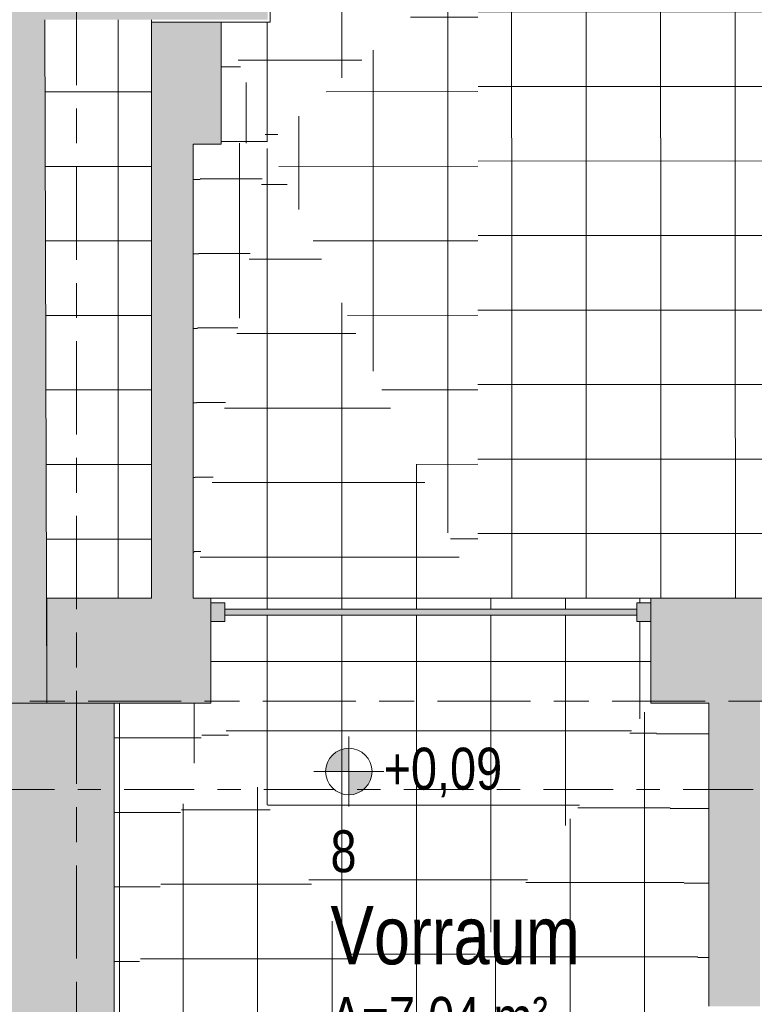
# Model space of a CAD drawing. Header units: metres. Extents: x 2 to 165, y -54 to 869.
# Tile 42 of 106: x 55.91 to 59.06, y -21.28 to -17.06. Entities that reach past the tile are written whole.
import ezdxf

# ---------------------------------------------------------------- set-up
doc = ezdxf.new("R2010")
doc.units = ezdxf.units.M
doc.linetypes.add('_Rasterlinie_', pattern=[0.75, 0.4, -0.1, 0.15, -0.1])
doc.linetypes.add('_Schnittlinie_', pattern=[0.6, 0.3, -0.1, 0.1, -0.1])
for name, color, linetype, lineweight in [('A_Fassade', 113, 'Continuous', 5), ('A_Geschossdecken', 7, 'Continuous', 5), ('A_Geschossdecken_Oberflächenschraffur', 7, 'Continuous', 5), ('A_Hoehenkoten', 124, 'Continuous', 5), ('A_Raster', 128, 'Continuous', 5), ('A_Raum-Txt', 16, 'Continuous', 5), ('A_Symbol-S_A', 172, 'Continuous', 5), ('A_Wand', 244, 'Continuous', 5), ('A_Wand_Schraff', 1, 'Continuous', 5)]:
    doc.layers.add(name, color=color, linetype=linetype, lineweight=lineweight)
doc.styles.add('Arial', font='arial.ttf', dxfattribs={"width": 0.8, "height": 0.18})
doc.styles.add('Arial_B', font='txt', dxfattribs={"width": 0.8, "height": 0.25})
pattern_1 = [(359.999, (56.97875, 0.019), (5.6e-06, 0.32), []), (90, (56.97875, 0.019), (-0.32, 2e-17), [])]
pattern_2 = [(0, (56.97275, 0.027), (0, 0.32), []), (90, (56.97275, 0.027), (-0.32, 2e-17), [])]
pattern_3 = [(0.012, (56.93075, 0.031), (-6.7e-05, 0.32), []), (90, (56.93075, 0.031), (-0.32, 2e-17), [])]
pattern_4 = [(0, (56.97275, 0.05), (0, 0.32), []), (90, (56.97275, 0.05), (-0.32, 2e-17), [])]
pattern_5 = [(0, (56.97275, 0.036), (0, 0.32), []), (90, (56.97275, 0.036), (-0.32, 2e-17), [])]
pattern_6 = [(359.992, (56.99275, 0.039), (4.47e-05, 0.32), []), (90, (56.99275, 0.039), (-0.32, 2e-17), [])]
pattern_7 = [(0, (56.97275, -0.087), (0, 0.32), []), (90, (56.97275, -0.087), (-0.32, 2e-17), [])]
pattern_8 = [(0.015, (56.88175, 0.02), (-8.4e-05, 0.32), []), (90, (56.88175, 0.02), (-0.32, 2e-17), [])]
pattern_9 = [(0.064, (57.10775, -0.087), (-0.0003574, 0.32), []), (90, (57.10775, -0.087), (-0.32, 2e-17), [])]
pattern_10 = [(0, (56.97275, -0.143), (0, 0.32), []), (90, (56.97275, -0.143), (-0.32, 2e-17), [])]
pattern_11 = [(359.92, (56.85275, -0.141), (0.000447, 0.3199997), []), (90, (56.85275, -0.141), (-0.32, 2e-17), [])]
pattern_12 = [(0, (56.97275, -0.165), (0, 0.32), []), (90, (56.97275, -0.165), (-0.32, 2e-17), [])]
pattern_13 = [(0, (56.97275, 0.049), (0, 0.32), []), (90, (56.97275, 0.049), (-0.32, 2e-17), [])]

# ---------------------------------------------------------------- blocks, each defined once
blk = doc.blocks.new('System Panel - Opening-8069970-AB- E0-  OK FFB')
at = {"layer": 'A_Fassade', "lineweight": 9}
blk.add_hatch(color=253, dxfattribs=at).paths.add_polyline_path([(-0.885, 0.0125), (-0.885, -0.0125), (0.885, -0.0125), (0.885, 0.0125)], flags=0)
at = {"layer": 'A_Fassade', "color": 250, "lineweight": 9}
for p, q in [((0.885, 0.0125), (-0.885, 0.0125)), ((-0.885, 0.0125), (-0.885, -0.0125)), ((0.885, -0.0125), (0.885, 0.0125)), ((-0.885, -0.0125), (0.885, -0.0125))]:
    blk.add_line(p, q, dxfattribs=at)
blk = doc.blocks.new('Rectangular Mullion - 60mm x 80mm-8069971-AB- E0-  OK FFB')
at = {"layer": 'A_Fassade', "lineweight": 9}
blk.add_hatch(color=253, dxfattribs=at).paths.add_polyline_path([(-0.06, -0.04), (-0.06, 0.04), (0, 0.04), (0, -0.04)], flags=0)
at = {"layer": 'A_Fassade', "color": 250, "lineweight": 9}
for p, q in [((-0.06, 0.04), (0, 0.04)), ((-0.06, -0.04), (-0.06, 0.04)), ((0, 0.04), (0, -0.04)), ((0, -0.04), (-0.06, -0.04))]:
    blk.add_line(p, q, dxfattribs=at)
blk = doc.blocks.new('Rectangular Mullion - 60mm x 80mm-8069973-AB- E0-  OK FFB')
at = {"layer": 'A_Fassade', "lineweight": 9}
blk.add_hatch(color=253, dxfattribs=at).paths.add_polyline_path([(0, -0.04), (0, 0.04), (-0.06, 0.04), (-0.06, -0.04)], flags=0)
at = {"layer": 'A_Fassade', "color": 250, "lineweight": 9}
for p, q in [((0, 0.04), (-0.06, 0.04)), ((-0.06, 0.04), (-0.06, -0.04)), ((0, -0.04), (0, 0.04)), ((-0.06, -0.04), (0, -0.04))]:
    blk.add_line(p, q, dxfattribs=at)
blk = doc.blocks.new('FP_61-AB- E0-  OK FFB')
at = {"layer": 'A_Geschossdecken_Oberflächenschraffur'}
for p, q in [((1.0496, -18.1649), (1.049, -16.789)), ((1.0496, -18.1649), (1.049, -16.789)), ((1.3695, -18.1649), (1.369, -16.789)), ((1.3695, -18.1649), (1.369, -16.789)), ((1.6895, -18.1649), (1.689, -16.789)), ((1.6895, -18.1649), (1.689, -16.789)), ((2.0095, -18.1649), (2.0089, -16.789)), ((2.0095, -18.1649), (2.0089, -16.789)), ((2.3294, -18.1649), (2.3289, -16.789)), ((2.3294, -18.1649), (2.3289, -16.789)), ((0.905, -17.0241), (2.4191, -17.0241)), ((0.905, -17.0241), (2.4191, -17.0241)), ((0.905, -17.344), (2.4191, -17.344)), ((0.905, -17.344), (2.4191, -17.344)), ((0.905, -17.6639), (2.4191, -17.6638)), ((0.905, -17.6639), (2.4191, -17.6638)), ((0.905, -17.9837), (2.4191, -17.9837)), ((0.905, -17.9837), (2.4191, -17.9837)), ((1.0501, -19.5407), (1.0496, -18.1649)), ((1.0501, -19.5407), (1.0496, -18.1649)), ((1.3701, -19.5407), (1.3695, -18.1649)), ((1.3701, -19.5407), (1.3695, -18.1649)), ((1.6901, -19.5407), (1.6895, -18.1649)), ((1.6901, -19.5407), (1.6895, -18.1649)), ((2.01, -19.5407), (2.0095, -18.1649)), ((2.01, -19.5407), (2.0095, -18.1649)), ((2.33, -19.5407), (2.3294, -18.1649)), ((2.33, -19.5407), (2.3294, -18.1649)), ((0.9049, -18.3036), (2.4191, -18.3036)), ((0.9049, -18.3036), (2.4191, -18.3036)), ((0.9049, -18.6235), (2.4191, -18.6234)), ((0.9049, -18.6235), (2.4191, -18.6234)), ((0.9049, -18.9433), (2.4191, -18.9433)), ((0.9049, -18.9433), (2.4191, -18.9433)), ((0.9049, -19.2632), (2.419, -19.2631)), ((0.9049, -19.2632), (2.419, -19.2631))]:
    blk.add_line(p, q, dxfattribs=at)
blk = doc.blocks.new('Höhenkoten - Kreuz gefüllt-6114407-AB- E0-  OK FFB')
at = {"layer": 'A_Hoehenkoten'}
h = blk.add_hatch(color=256, dxfattribs=at)
edge = h.paths.add_edge_path(flags=0)
edge.add_line((0.001, 0.0014), (0, 0.0014))
edge.add_line((0, 0.0014), (0, 0.0024))
edge.add_arc((0, 0.0014), 0.001, 0, 90, ccw=False)
h = blk.add_hatch(color=256, dxfattribs=at)
edge = h.paths.add_edge_path(flags=0)
edge.add_line((-0.001, 0.0014), (0, 0.0014))
edge.add_line((0, 0.0014), (0, 0.0004))
edge.add_arc((0, 0.0014), 0.001, 180, 270, ccw=False)
for p, q in [((0, 0.0029), (0, -0.0001)), ((0, 0.0014), (0, 0.0024)), ((0, 0.0024), (0, 0.0014)), ((0, 0.0024), (0, 0.0014)), ((0, 0.0014), (0, 0.0024)), ((-0.0015, 0.0014), (0.0015, 0.0014)), ((-0.001, 0.0014), (0, 0.0014)), ((0, 0.0014), (-0.001, 0.0014)), ((0, 0.0014), (-0.001, 0.0014)), ((-0.001, 0.0014), (0, 0.0014)), ((0.001, 0.0014), (0, 0.0014)), ((0, 0.0014), (0, 0.0004)), ((0, 0.0004), (0, 0.0014)), ((0, 0.0014), (0.001, 0.0014)), ((0, 0.0014), (0.001, 0.0014)), ((0.001, 0.0014), (0, 0.0014)), ((0, 0.0014), (0, 0.0004)), ((0, 0.0004), (0, 0.0014))]:
    blk.add_line(p, q, dxfattribs=at)
for start, end in [(90, 180), (90, 180), (360, 90), (360, 90), (180, 270), (180, 270), (270, 0), (270, 360)]:
    blk.add_arc((0, 0.0014), 0.001, start, end, dxfattribs=at)

msp = doc.modelspace()

# ---------------------------------------------------------------- hatches: boundary and pattern name
at = {"layer": 'A_Geschossdecken_Oberflächenschraffur'}
h = msp.add_hatch(dxfattribs=at)
h.set_pattern_fill('FP_530', color=256, style=0, pattern_type=2)
h.set_pattern_definition(pattern_13)
h.paths.add_polyline_path([(56.9768, -17.5872), (57.8776, -16.7893), (56.9851, -16.7893), (56.9851, -17.0672), (56.7877, -17.0672), (56.9096, -17.4024)], flags=0)
h = msp.add_hatch(dxfattribs=at)
h.set_pattern_fill('FP_530', color=256, style=0, pattern_type=2)
h.set_pattern_definition(pattern_13)
h.paths.add_polyline_path([(56.9768, -17.5872), (57.8776, -16.7893), (56.9851, -16.7893), (56.9851, -17.0672), (56.7877, -17.0672), (56.9096, -17.4024)], flags=0)
h = msp.add_hatch(dxfattribs=at)
h.set_pattern_fill('FP_526', color=256, style=0, pattern_type=2)
h.set_pattern_definition(pattern_9)
h.paths.add_polyline_path([(57.8776, -19.5409), (57.8776, -16.7893), (56.9768, -17.5872), (57.5479, -18.826)], flags=0)
h = msp.add_hatch(dxfattribs=at)
h.set_pattern_fill('FP_526', color=256, style=0, pattern_type=2)
h.set_pattern_definition(pattern_9)
h.paths.add_polyline_path([(57.8776, -19.5409), (57.8776, -16.7893), (56.9768, -17.5872), (57.5479, -18.826)], flags=0)
h = msp.add_hatch(dxfattribs=at)
h.set_pattern_fill('FP_281', color=256, style=0, pattern_type=2)
h.set_pattern_definition(pattern_7)
h.paths.add_polyline_path([(56.0257, -19.5549), (56.0264, -19.5409), (56.4751, -19.5409), (56.4751, -17.0572), (56.0178, -17.0572), (56.0251, -19.5549)], flags=0)
h = msp.add_hatch(dxfattribs=at)
h.set_pattern_fill('FP_281', color=256, style=0, pattern_type=2)
h.set_pattern_definition(pattern_7)
h.paths.add_polyline_path([(56.0257, -19.5549), (56.0264, -19.5409), (56.4751, -19.5409), (56.4751, -17.0572), (56.0178, -17.0572), (56.0251, -19.5549)], flags=0)
h = msp.add_hatch(dxfattribs=at)
h.set_pattern_fill('FP_525', color=256, style=0, pattern_type=2)
h.set_pattern_definition(pattern_8)
h.paths.add_polyline_path([(56.9768, -17.5872), (56.7877, -17.0672), (56.7751, -17.0672), (56.7751, -17.5872), (56.9751, -17.5872)], flags=0)
h = msp.add_hatch(dxfattribs=at)
h.set_pattern_fill('FP_525', color=256, style=0, pattern_type=2)
h.set_pattern_definition(pattern_8)
h.paths.add_polyline_path([(56.9768, -17.5872), (56.7877, -17.0672), (56.7751, -17.0672), (56.7751, -17.5872), (56.9751, -17.5872)], flags=0)
h = msp.add_hatch(dxfattribs=at)
h.set_pattern_fill('FP_528', color=256, style=0, pattern_type=2)
h.set_pattern_definition(pattern_11)
h.paths.add_polyline_path([(56.6551, -19.5409), (56.9768, -17.5872), (56.7751, -17.5872), (56.7751, -17.5922), (56.6866, -17.5922), (56.658, -19.3577)], flags=0)
h = msp.add_hatch(dxfattribs=at)
h.set_pattern_fill('FP_528', color=256, style=0, pattern_type=2)
h.set_pattern_definition(pattern_11)
h.paths.add_polyline_path([(56.6551, -19.5409), (56.9768, -17.5872), (56.7751, -17.5872), (56.7751, -17.5922), (56.6866, -17.5922), (56.658, -19.3577)], flags=0)
h = msp.add_hatch(dxfattribs=at)
h.set_pattern_fill('FP_529', color=256, style=0, pattern_type=2)
h.set_pattern_definition(pattern_12)
h.paths.add_polyline_path([(57.8776, -19.5409), (56.9768, -17.5872), (56.6551, -19.5409), (56.9768, -19.5409)], flags=0)
h = msp.add_hatch(dxfattribs=at)
h.set_pattern_fill('FP_529', color=256, style=0, pattern_type=2)
h.set_pattern_definition(pattern_12)
h.paths.add_polyline_path([(57.8776, -19.5409), (56.9768, -17.5872), (56.6551, -19.5409), (56.9768, -19.5409)], flags=0)
h = msp.add_hatch(dxfattribs=at)
h.set_pattern_fill('FP_527', color=256, style=0, pattern_type=2)
h.set_pattern_definition(pattern_10)
h.paths.add_polyline_path([(56.6551, -19.5409), (56.6866, -17.5922), (56.6551, -17.5922), (56.6551, -19.3607)], flags=0)
h = msp.add_hatch(dxfattribs=at)
h.set_pattern_fill('FP_527', color=256, style=0, pattern_type=2)
h.set_pattern_definition(pattern_10)
h.paths.add_polyline_path([(56.6551, -19.5409), (56.6866, -17.5922), (56.6551, -17.5922), (56.6551, -19.3607)], flags=0)
h = msp.add_hatch(dxfattribs=at)
h.set_pattern_fill('FP_138', color=9, style=0, pattern_type=2)
h.set_pattern_definition(pattern_2)
h.paths.add_polyline_path([(56.7301, -19.9909), (58.6201, -19.9909), (58.6201, -19.6409), (58.5601, -19.6409), (58.5601, -19.6134), (56.7901, -19.6134), (56.7901, -19.6409), (56.7301, -19.6409)], flags=0)
h.paths.add_polyline_path([(57.3671, -19.5884), (58.5601, -19.5884), (58.5601, -19.5609), (58.6201, -19.5609), (58.6201, -19.5409), (56.7301, -19.5409), (56.7301, -19.5609), (56.7901, -19.5609), (56.7901, -19.5884)], flags=0)
h = msp.add_hatch(dxfattribs=at)
h.set_pattern_fill('FP_138', color=9, style=0, pattern_type=2)
h.set_pattern_definition(pattern_2)
h.paths.add_polyline_path([(56.7301, -19.9909), (58.6201, -19.9909), (58.6201, -19.6409), (58.5601, -19.6409), (58.5601, -19.6134), (56.7901, -19.6134), (56.7901, -19.6409), (56.7301, -19.6409)], flags=0)
h.paths.add_polyline_path([(57.3671, -19.5884), (58.5601, -19.5884), (58.5601, -19.5609), (58.6201, -19.5609), (58.6201, -19.5409), (56.7301, -19.5409), (56.7301, -19.5609), (56.7901, -19.5609), (56.7901, -19.5884)], flags=0)
h = msp.add_hatch(dxfattribs=at)
h.set_pattern_fill('FP_131', color=9, style=0, pattern_type=2)
h.set_pattern_definition(pattern_1)
h.paths.add_polyline_path([(56.3151, -21.4984), (56.7301, -19.9909), (56.3151, -19.9909), (56.3151, -21.2202)], flags=0)
h = msp.add_hatch(dxfattribs=at)
h.set_pattern_fill('FP_131', color=9, style=0, pattern_type=2)
h.set_pattern_definition(pattern_1)
h.paths.add_polyline_path([(56.3151, -21.4984), (56.7301, -19.9909), (56.3151, -19.9909), (56.3151, -21.2202)], flags=0)
h = msp.add_hatch(dxfattribs=at)
h.set_pattern_fill('FP_139', color=9, style=0, pattern_type=2)
h.set_pattern_definition(pattern_3)
h.paths.add_polyline_path([(56.7301, -21.4984), (57.5679, -21.4984), (56.7301, -19.9909), (56.3151, -21.4984), (56.3926, -21.4984)], flags=0)
h = msp.add_hatch(dxfattribs=at)
h.set_pattern_fill('FP_139', color=9, style=0, pattern_type=2)
h.set_pattern_definition(pattern_3)
h.paths.add_polyline_path([(56.7301, -21.4984), (57.5679, -21.4984), (56.7301, -19.9909), (56.3151, -21.4984), (56.3926, -21.4984)], flags=0)
h = msp.add_hatch(dxfattribs=at)
h.set_pattern_fill('FP_140', color=9, style=0, pattern_type=2)
h.set_pattern_definition(pattern_4)
h.paths.add_polyline_path([(57.5679, -21.4984), (58.6201, -19.9909), (56.7301, -19.9909), (57.4785, -21.3376)], flags=0)
h = msp.add_hatch(dxfattribs=at)
h.set_pattern_fill('FP_140', color=9, style=0, pattern_type=2)
h.set_pattern_definition(pattern_4)
h.paths.add_polyline_path([(57.5679, -21.4984), (58.6201, -19.9909), (56.7301, -19.9909), (57.4785, -21.3376)], flags=0)
h = msp.add_hatch(dxfattribs=at)
h.set_pattern_fill('FP_142', color=9, style=0, pattern_type=2)
h.set_pattern_definition(pattern_6)
h.paths.add_polyline_path([(57.5679, -21.4984), (58.8683, -21.3376), (58.6201, -19.9909), (57.6801, -21.3376)], flags=0)
h = msp.add_hatch(dxfattribs=at)
h.set_pattern_fill('FP_142', color=9, style=0, pattern_type=2)
h.set_pattern_definition(pattern_6)
h.paths.add_polyline_path([(57.5679, -21.4984), (58.8683, -21.3376), (58.6201, -19.9909), (57.6801, -21.3376)], flags=0)
h = msp.add_hatch(dxfattribs=at)
h.set_pattern_fill('FP_141', color=9, style=0, pattern_type=2)
h.set_pattern_definition(pattern_5)
h.paths.add_polyline_path([(58.8683, -21.3376), (58.8683, -19.9909), (58.6201, -19.9909), (58.8655, -21.3226)], flags=0)
h = msp.add_hatch(dxfattribs=at)
h.set_pattern_fill('FP_141', color=9, style=0, pattern_type=2)
h.set_pattern_definition(pattern_5)
h.paths.add_polyline_path([(58.8683, -21.3376), (58.8683, -19.9909), (58.6201, -19.9909), (58.8655, -21.3226)], flags=0)
at = {"layer": 'A_Wand'}
msp.add_hatch(color=8, dxfattribs=at).paths.add_polyline_path([(56.9751, -17.0572), (56.9751, -16.7572), (56.017, -16.7572), (56.0178, -17.0572), (56.3926, -17.0572)], flags=0)
at = {"layer": 'A_Wand_Schraff', "lineweight": 9}
for points in [[(55.8464, -19.9912), (56.0264, -19.9907), (56.0167, -16.6468), (55.8367, -16.6468), (55.843, -18.826)], [(56.7751, -17.5822), (56.7751, -17.0672), (56.4751, -17.0672), (56.4751, -17.5822)], [(56.6551, -17.5922), (56.7751, -17.5922), (56.7751, -17.5822), (56.4751, -17.5822), (56.4751, -17.5922)], [(56.6551, -19.5409), (56.6551, -17.5922), (56.4751, -17.5922), (56.4751, -19.5409)], [(56.0257, -19.9909), (56.7301, -19.9909), (56.7301, -19.5409), (56.0257, -19.5409)], [(58.9783, -19.9909), (58.9783, -19.5409), (58.6201, -19.5409), (58.6201, -19.9909), (58.8683, -19.9909)], [(61.1382, -19.9809), (61.1382, -19.5409), (58.9783, -19.5409), (58.9783, -19.9809), (60.8831, -19.9809)], [(55.8451, -21.5002), (56.3151, -21.4989), (56.3151, -19.9909), (55.8451, -19.9909), (55.8451, -21.2202)], [(59.0883, -21.093), (59.0883, -19.9809), (58.9783, -19.9809), (58.9783, -19.9909), (58.8683, -19.9909), (58.8683, -21.093)]]:
    msp.add_hatch(color=253, dxfattribs=at).paths.add_polyline_path(points, flags=0)
h = msp.add_hatch(color=253, dxfattribs=at)
h.paths.add_polyline_path([(58.8683, -22.753), (59.0883, -22.753), (59.0883, -22.2026), (58.8683, -22.2026)], flags=0)
h.paths.add_polyline_path([(59.0883, -21.2926), (59.0883, -21.093), (58.8683, -21.093), (58.8683, -21.2926)], flags=0)

# ---------------------------------------------------------------- linework, layer by layer
at = {"layer": 'A_Geschossdecken', "color": 253, "lineweight": 9}
msp.add_line((58.6201, -19.5409), (56.7301, -19.5409), dxfattribs=at)
at = {"layer": 'A_Raster', "linetype": '_Rasterlinie_', "lineweight": 9}
for p, q in [((56.1543, 37.0621), (56.1543, -53.073)), ((88.1031, -19.9826), (15.5195, -19.9826))]:
    msp.add_line(p, q, dxfattribs=at)
at = {"layer": 'A_Symbol-S_A', "linetype": '_Schnittlinie_', "lineweight": 9}
msp.add_line((22.1587, -20.3624), (86.6263, -20.3624), dxfattribs=at)
at = {"layer": 'A_Wand', "color": 250, "lineweight": 9}
for p, q in [((56.9851, -16.7472), (56.9851, -17.0672)), ((56.0264, -19.9907), (56.0178, -17.0572)), ((56.4751, -17.0572), (56.4751, -19.5409)), ((56.9851, -17.0672), (56.4751, -17.0672)), ((56.7751, -17.5922), (56.7751, -17.0672)), ((56.6551, -19.5409), (56.6551, -17.5922)), ((56.6551, -17.5922), (56.7751, -17.5922)), ((56.4751, -19.5409), (56.0257, -19.5409)), ((56.0257, -19.5409), (56.0257, -19.9909)), ((56.7301, -19.5409), (56.6551, -19.5409)), ((56.7301, -19.9909), (56.7301, -19.5409)), ((58.6201, -19.5409), (58.6201, -19.9909)), ((67.7855, -19.5409), (58.6201, -19.5409)), ((55.8451, -19.9909), (56.7301, -19.9909)), ((55.8464, -19.9912), (56.0264, -19.9907)), ((56.3151, -21.4989), (56.3151, -19.9909)), ((58.6201, -19.9909), (58.8683, -19.9909)), ((58.8683, -19.9909), (58.8683, -21.2926))]:
    msp.add_line(p, q, dxfattribs=at)

# ---------------------------------------------------------------- block references
at = {"layer": 'A_Fassade', "color": 250, "lineweight": 9, "extrusion": (0, 0, -1)}
msp.add_blockref('Rectangular Mullion - 60mm x 80mm-8069971-AB- E0-  OK FFB', (-56.7301, -19.6009), dxfattribs=at)
at = {"layer": 'A_Fassade', "color": 250, "lineweight": 9}
msp.add_blockref('Rectangular Mullion - 60mm x 80mm-8069973-AB- E0-  OK FFB', (58.6201, -19.6009), dxfattribs=at)
at = {"layer": 'A_Fassade', "color": 250, "lineweight": 9, "rotation": 180}
msp.add_blockref('System Panel - Opening-8069970-AB- E0-  OK FFB', (57.6751, -19.6009), dxfattribs=at)
at = {"layer": 'A_Geschossdecken', "color": 253, "lineweight": 9}
msp.add_blockref('FP_61-AB- E0-  OK FFB', (56.9727, 0), dxfattribs=at)
at = {"layer": 'A_Hoehenkoten', "extrusion": (0, 0, -1), "xscale": 99.99999999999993, "yscale": 99.99999999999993, "zscale": 99.99999999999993}
msp.add_blockref('Höhenkoten - Kreuz gefüllt-6114407-AB- E0-  OK FFB', (-57.323, -20.425), dxfattribs=at)

# ---------------------------------------------------------------- texts
at = {"layer": 'A_Hoehenkoten', "insert": (57.4723, -20.1828), "char_height": 0.18, "width": 0.601593, "attachment_point": 1, "line_spacing_factor": 0.941778, "style": 'Arial'}
msp.add_mtext('+0,09', dxfattribs=at)
at = {"layer": 'A_Raum-Txt', "attachment_point": 1}
for s, insert, char_height, width, style in [('8', (57.2443, -20.5374), 0.18, 0.134683, 'Arial'), ('Vorraum', (57.2443, -20.8628), 0.25, 1.391729, 'Arial_B'), ('A=7,04 m²', (57.2443, -21.2526), 0.18, 1.109535, 'Arial')]:
    msp.add_mtext(s, dxfattribs=dict(at, insert=insert, char_height=char_height, width=width, style=style))

doc.saveas('drawing.dxf')
